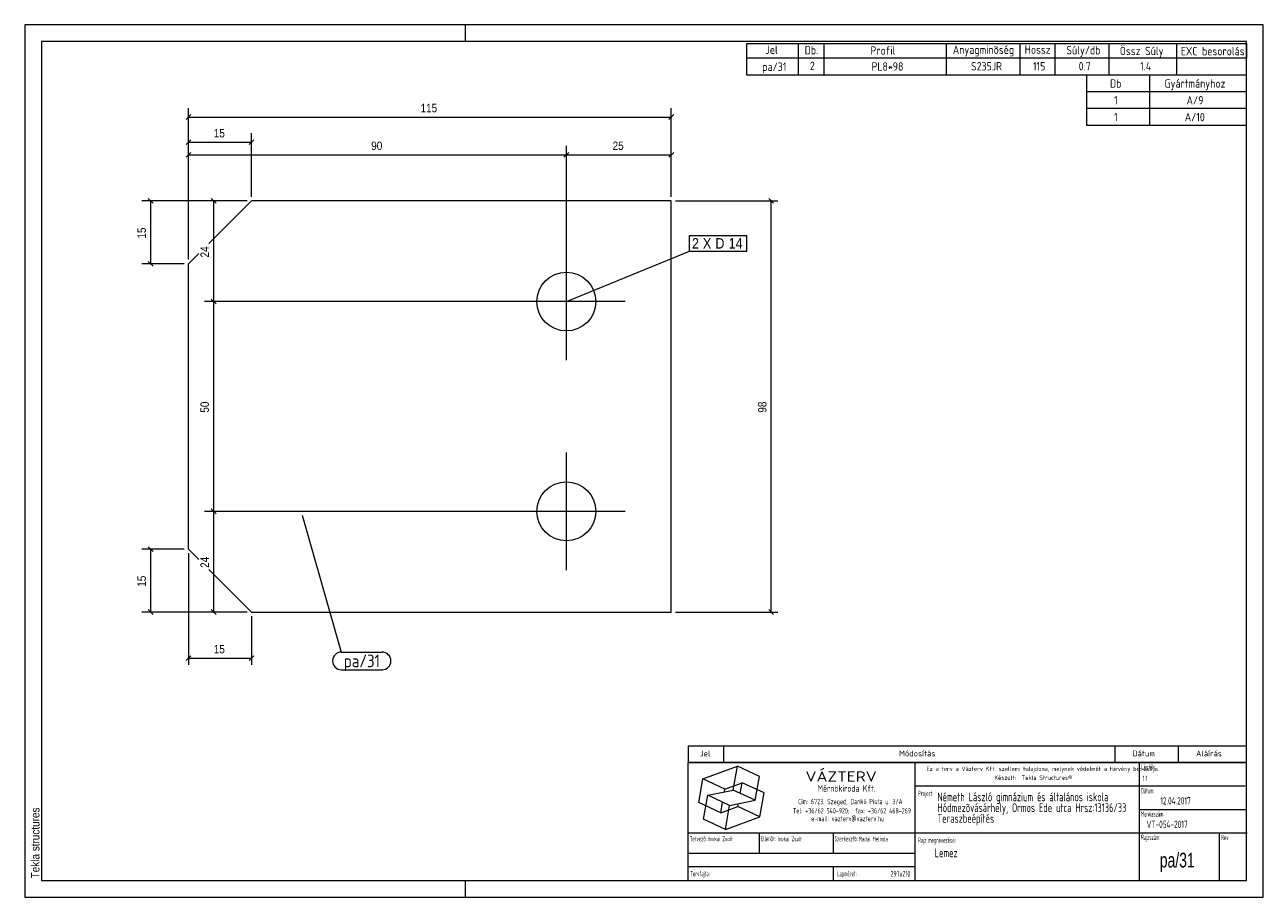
# Model space of a CAD drawing. Header units: millimetres. Extents: x 1 to 296, y 1 to 209.
import ezdxf

# ---------------------------------------------------------------- set-up
doc = ezdxf.new("R2010")
doc.units = ezdxf.units.MM
doc.linetypes.add('XKITLINE00', pattern=[0])
for name, color, linetype, lineweight in [('Bemassung', 1, 'Continuous', 0), ('Schrauben', 7, 'Continuous', 0), ('Schraubenbezeichnung', 5, 'Continuous', 0), ('Teil', 7, 'Continuous', 0), ('Text', 5, 'Continuous', 0), ('Ueberschrift', 7, 'Continuous', 0), ('Zeichnungsrahmen', 3, 'Continuous', 0)]:
    doc.layers.add(name, color=color, linetype=linetype, lineweight=lineweight)
doc.styles.add('ARIAL', font='ARIAL.TTF')
doc.styles.add('ISOCPEUR', font='ISOCPEUR.TTF')
doc.styles.add('ISOCPEUR_BOLD', font='ARIAL.TTF')
doc.styles.add('ISOCPUER', font='ARIAL.TTF')

msp = doc.modelspace()

# ---------------------------------------------------------------- linework, layer by layer
at = {"layer": 'Bemassung', "linetype": 'XKITLINE00', "lineweight": 0}
for p, q in [((40, 153), (40, 189.15)), ((155, 168), (155, 189.15)), ((40.57, 187.57), (39.43, 186.43)), ((40, 187), (155, 187)), ((155.57, 187.57), (154.43, 186.43)), ((40, 153), (40, 183.15)), ((55, 168), (55, 183.15)), ((40.57, 181.57), (39.43, 180.43)), ((40, 181), (55, 181)), ((40, 153), (40, 180.15)), ((55.57, 181.57), (54.43, 180.43)), ((130, 144), (130, 180.15)), ((130, 144), (130, 180.15)), ((155, 168), (155, 180.15)), ((40.57, 178.57), (39.43, 177.43)), ((40, 178), (130, 178)), ((130.57, 178.57), (129.43, 177.43)), ((130.57, 178.57), (129.43, 177.43)), ((130, 178), (155, 178)), ((155.57, 178.57), (154.43, 177.43)), ((54, 167), (28.85, 167)), ((30.43, 167.57), (31.57, 166.43)), ((31, 152), (31, 167)), ((54, 167), (43.85, 167)), ((45.43, 167.57), (46.57, 166.43)), ((46, 143), (46, 167)), ((156, 167), (180.41, 167)), ((178.25, 167.57), (179.38, 166.43)), ((178.81, 69), (178.81, 167)), ((39, 152), (28.85, 152)), ((30.43, 152.57), (31.57, 151.43)), ((129, 143), (43.85, 143)), ((129, 143), (43.85, 143)), ((45.43, 143.57), (46.57, 142.44)), ((45.43, 143.57), (46.57, 142.44)), ((46, 93), (46, 143)), ((129, 93), (43.85, 93)), ((129, 93), (43.85, 93)), ((45.43, 93.57), (46.57, 92.44)), ((45.43, 93.57), (46.57, 92.44)), ((46, 69), (46, 93)), ((39, 84), (28.85, 84)), ((30.43, 84.57), (31.57, 83.43)), ((31, 69), (31, 84)), ((40, 83), (40, 56.4)), ((54, 69), (28.85, 69)), ((30.43, 69.57), (31.57, 68.43)), ((54, 69), (43.85, 69)), ((45.43, 69.57), (46.57, 68.43)), ((55, 68), (55, 56.4)), ((156, 69), (180.41, 69)), ((178.25, 69.57), (179.38, 68.43)), ((40.57, 58.57), (39.43, 57.43)), ((40, 58), (55, 58)), ((55.57, 58.57), (54.43, 57.43))]:
    msp.add_line(p, q, dxfattribs=at)
at = {"layer": 'Bemassung'}
for p in [(40, 187), (155, 187), (40, 181), (55, 181), (40, 178), (130, 178), (130, 178), (155, 178), (31, 167), (46, 167), (178.81, 167), (31, 152), (46, 143), (46, 143), (46, 93), (46, 93), (31, 84), (31, 69), (46, 69), (178.81, 69), (40, 58), (55, 58)]:
    msp.add_point(p, dxfattribs=at)
at = {"layer": 'Schrauben', "linetype": 'XKITLINE00', "lineweight": 0}
for p, q in [((130, 129), (130, 157)), ((144, 143), (116, 143)), ((130, 79), (130, 107)), ((144, 93), (116, 93))]:
    msp.add_line(p, q, dxfattribs=at)
for centre in [(130, 143), (130, 93)]:
    msp.add_circle(centre, 7, dxfattribs=at)
at = {"layer": 'Schraubenbezeichnung', "linetype": 'XKITLINE00', "lineweight": 0}
for p, q in [((159.33, 158.73), (172.98, 158.73)), ((159.33, 155.03), (159.33, 158.73)), ((172.98, 155.03), (172.98, 158.73)), ((130, 143), (159.33, 155.03)), ((159.33, 155.03), (172.98, 155.03))]:
    msp.add_line(p, q, dxfattribs=at)
at = {"layer": 'Teil', "linetype": 'XKITLINE00', "lineweight": 0}
for p, q in [((55, 167), (44.88, 156.88)), ((155, 167), (55, 167)), ((155, 69), (155, 167)), ((42.45, 154.45), (40, 152)), ((40, 84), (40, 152)), ((42.45, 81.55), (40, 84)), ((55, 69), (44.88, 79.12)), ((55, 69), (155, 69))]:
    msp.add_line(p, q, dxfattribs=at)
at = {"layer": 'Text', "linetype": 'XKITLINE00', "lineweight": 0}
for p, q in [((67.08, 92.12), (76.4, 59.44)), ((76.4, 59.44), (86.11, 59.44)), ((76.4, 55.24), (86.11, 55.24))]:
    msp.add_line(p, q, dxfattribs=at)
for centre, start, end in [((76.4, 57.34), 90, 270), ((86.11, 57.34), 270, 90)]:
    msp.add_arc(centre, 2.1, start, end, dxfattribs=at)
at = {"layer": 'Ueberschrift', "linetype": 'XKITLINE00', "lineweight": 0}
for p, q in [((173, 204.54), (292, 204.54)), ((173, 201.04), (173, 204.54)), ((185.3, 201.04), (185.3, 204.54)), ((191.44, 201.04), (191.44, 204.54)), ((220.54, 201.04), (220.54, 204.54)), ((238.09, 201.05), (238.09, 204.55)), ((246.43, 201.04), (246.43, 204.54)), ((259.28, 201.04), (259.28, 204.54)), ((275.4, 201.02), (275.4, 204.52)), ((292, 204.54), (292, 201.04)), ((292, 201.04), (173, 201.04)), ((173, 197), (173, 201)), ((185.3, 197), (185.3, 201)), ((191.44, 197), (191.44, 201)), ((220.54, 197), (220.54, 201)), ((238.09, 197), (238.09, 201)), ((246.43, 197), (246.43, 201)), ((259.28, 197), (259.28, 201)), ((275.41, 197), (275.41, 201)), ((292, 197), (173, 197)), ((254, 193), (254, 197)), ((269, 193), (269, 197)), ((292, 193), (254, 193)), ((254, 189), (254, 193)), ((269, 189), (269, 193)), ((292, 189), (254, 189)), ((254, 185), (254, 189)), ((269, 185), (269, 189)), ((292, 185), (254, 185)), ((159, 37.07), (292, 37.07)), ((159, 37), (159, 33.14)), ((167.4, 37), (167.4, 33.14)), ((260.64, 37.07), (260.64, 33.21)), ((275.76, 37.07), (275.76, 33.21)), ((159, 33.22), (292, 33.22)), ((159, 33.14), (292, 33.14)), ((159, 5), (159, 33.14)), ((213.11, 5), (213.11, 33.14)), ((266.49, 5), (266.49, 33.14)), ((162.55, 29.24), (170.77, 32.23)), ((169.77, 26.55), (170.77, 32.23)), ((176, 29.79), (170.77, 32.23)), ((175, 24.11), (176, 29.79)), ((161.54, 23.55), (162.55, 29.24)), ((167.78, 26.8), (162.55, 29.24)), ((167.66, 26.12), (167.78, 26.8)), ((167.78, 26.8), (171.89, 28.3)), ((171.44, 25.76), (171.89, 28.3)), ((177.12, 25.86), (171.89, 28.3)), ((213.11, 27.54), (291.69, 27.54)), ((162.67, 19.62), (163.67, 25.3)), ((163.67, 25.3), (169.77, 26.55)), ((168.9, 22.86), (163.67, 25.3)), ((166.78, 21.11), (167.22, 23.65)), ((168.9, 22.86), (175, 24.11)), ((175, 24.11), (169.77, 26.55)), ((176.12, 20.17), (177.12, 25.86)), ((166.78, 21.11), (161.54, 23.55)), ((166.78, 21.11), (170.89, 22.61)), ((167.9, 17.18), (168.9, 22.86)), ((170.89, 22.61), (171.01, 23.29)), ((176.12, 20.17), (170.89, 22.61)), ((266.49, 21.94), (292, 21.94)), ((167.9, 17.18), (162.67, 19.62)), ((167.9, 17.18), (176.12, 20.17)), ((159, 16.34), (292.21, 16.34)), ((175.99, 11.48), (175.99, 16.39)), ((193.55, 16.39), (193.55, 11.49)), ((285.52, 16.28), (285.52, 5)), ((159.07, 11.49), (213.14, 11.49)), ((159.04, 8.34), (213.11, 8.34)), ((193.55, 8.31), (193.55, 5.13))]:
    msp.add_line(p, q, dxfattribs=at)
at = {"layer": 'Zeichnungsrahmen', "linetype": 'XKITLINE00', "lineweight": 0}
for p, q in [((296, 209), (1, 209)), ((1, 209), (1, 1)), ((106, 205), (106, 209)), ((296, 1), (296, 209)), ((292, 205), (5, 205)), ((5, 205), (5, 5)), ((292, 5), (292, 205)), ((5, 5), (292, 5)), ((106, 1), (106, 5)), ((1, 1), (296, 1))]:
    msp.add_line(p, q, dxfattribs=at)

# ---------------------------------------------------------------- texts
at = {"layer": 'Bemassung', "style": 'ISOCPUER', "width": 0.85}
for s, p in [('115', (95.27, 188.15)), ('15', (46.02, 182.15)), ('90', (83.52, 179.15)), ('25', (141.02, 179.15)), ('15', (46.02, 59.15))]:
    msp.add_text(s, height=2, dxfattribs=at).set_placement(p)
for s, p in [('15', (29.85, 158.02)), ('24', (44.85, 153.52)), ('50', (44.85, 116.52)), ('98', (177.66, 116.52)), ('24', (44.85, 79.52)), ('15', (29.85, 75.02))]:
    msp.add_text(s, height=2, rotation=90.0002, dxfattribs=at).set_placement(p)
at = {"layer": 'Schraubenbezeichnung', "style": 'ARIAL', "width": 0.85}
for s, p in [('2', (159.93, 155.63)), ('X', (162.54, 155.63)), ('D', (165.51, 155.63)), ('14', (168.67, 155.63))]:
    msp.add_text(s, height=2.5, dxfattribs=at).set_placement(p)
at = {"layer": 'Text', "style": 'ISOCPEUR', "width": 0.85}
msp.add_text('pa/31', height=3, dxfattribs=at).set_placement((77, 55.84))
at = {"layer": 'Ueberschrift'}
for s, height, style, width, p in [('Jel', 2, 'ISOCPEUR', 0.85, (177.44, 202.04)), ('Db.', 2, 'ISOCPEUR', 0.85, (186.78, 201.95)), ('Profil', 2, 'ISOCPEUR', 0.85, (202.44, 201.86)), ('Anyagminõség', 2, 'ISOCPEUR', 0.85, (222.06, 202.04)), ('Hossz', 2, 'ISOCPEUR', 0.85, (239.18, 202.08)), ('Súly/db', 2, 'ISOCPEUR', 0.85, (249.11, 201.94)), ('Össz Súly', 2, 'ISOCPEUR', 0.85, (261.83, 201.76)), ('EXC besorolás', 2, 'ISOCPEUR', 0.85, (276.36, 201.71)), ('pa/31', 2, 'ISOCPEUR', 0.85, (176.68, 198)), ('2', 2, 'ISOCPEUR', 0.85, (188.02, 198.19)), ('PL8*98', 2, 'ISOCPEUR', 0.85, (202.69, 198.05)), ('S235JR', 2, 'ISOCPEUR', 0.85, (226.39, 198.11)), ('115', 2, 'ISOCPEUR', 0.85, (241.15, 198.11)), ('0.7', 2, 'ISOCPEUR', 0.85, (252.04, 198.12)), ('1.4', 2, 'ISOCPEUR', 0.85, (266.67, 198.12)), ('Db', 2, 'ISOCPEUR', 0.85, (259.5, 194)), ('Gyártmányhoz', 2, 'ISOCPEUR', 0.85, (272.5, 194)), ('1', 2, 'ISOCPEUR', 0.85, (260.48, 190)), ('A/9', 2, 'ISOCPEUR', 0.85, (277.74, 190)), ('1', 2, 'ISOCPEUR', 0.85, (260.48, 186)), ('A/10', 2, 'ISOCPEUR', 0.85, (277.31, 186)), ('Jel', 1.4, 'ISOCPEUR', 0.85, (161.84, 34.58)), ('Módosítás', 1.4, 'ISOCPEUR', 0.85, (209.25, 34.58)), ('Dátum', 1.4, 'ISOCPEUR', 0.85, (264.86, 34.58)), ('Aláírás', 1.4, 'ISOCPEUR', 0.85, (280, 34.58)), ('Lépték:', 1.26, 'ISOCPEUR', 0.51, (266.96, 31.43)), ('VÁZTERV', 2.45, 'ISOCPEUR', 1.19, (186.96, 28.56)), ('Ez a terv a Vázterv Kft. szellemi tulajdona, melynek védelmét a törvény biztosítja.', 1.05, 'ISOCPEUR', 0.838832, (215.8, 31.11)), ('Készült:  Tekla Structures®', 1.05, 'ISOCPEUR', 0.838832, (231.96, 28.98)), ('1:1', 1.26, 'ISOCPEUR', 0.595, (267.27, 28.7)), ('Mérnökiroda Kft.', 1.61, 'ISOCPEUR', 0.68, (189.86, 26.15)), ('Dátum:', 1.26, 'ISOCPEUR', 0.51, (266.91, 25.76)), ('Cím: 6723. Szeged, Dankó Pista u. 3/A', 1.26, 'ISOCPEUR', 0.68, (185.24, 23.18)), ('Project:', 1.26, 'ISOCPEUR', 0.51, (213.81, 25.12)), ('Németh László gimnázium és általános iskola', 2.1, 'ISOCPEUR', 0.595, (218.39, 23.87)), ('Hódmezõvásárhely, Ormos Ede utca Hrsz:13136/33', 2.1, 'ISOCPEUR', 0.595, (218.4, 21.31)), ('12.04.2017', 1.75, 'ISOCPEUR', 0.595, (271.48, 23.11)), ('Tel: +36/62 540-920;  fax: +36/62 468-269', 1.26, 'ISOCPEUR', 0.68, (183.98, 20.99)), ('Teraszbeépítés', 2.1, 'ISOCPEUR', 0.595, (218.4, 18.75)), ('Munkaszám:', 1.26, 'ISOCPEUR', 0.51, (266.87, 20.23)), ('e-mail: vazterv@vazterv.hu', 1.26, 'ISOCPEUR', 0.68, (188.32, 19.12)), ('VT-054-2017', 1.75, 'ISOCPEUR', 0.595, (268.23, 17.51)), ('Tervezõ:', 1.26, 'ISOCPEUR', 0.51, (159.4, 14.32)), ('Inokai Zsolt', 1.12, 'ISOCPEUR', 0.595, (163.85, 14.37)), ('Ellenõr:', 1.26, 'ISOCPEUR', 0.51, (176.35, 14.35)), ('Inokai Zsolt', 1.12, 'ISOCPEUR', 0.595, (180.32, 14.35)), ('Szerkesztõ:', 1.26, 'ISOCPEUR', 0.51, (193.9, 14.32)), ('Madai Melinda', 1.12, 'ISOCPEUR', 0.595, (199.65, 14.33)), ('Rajz megnevezése:', 1.26, 'ISOCPEUR', 0.51, (213.8, 13.98)), ('Rajzszám:', 1.26, 'ISOCPEUR', 0.51, (266.92, 14.65)), ('Rev:', 1.26, 'ISOCPEUR', 0.51, (285.98, 14.62)), ('Lemez', 2.1, 'ISOCPEUR', 0.595, (217.73, 10.54)), ('pa/31', 3.5, 'ISOCPEUR_BOLD', 0.68, (271.36, 8.1)), ('Tervfajta:', 1.26, 'ISOCPEUR', 0.51, (159.53, 5.99)), ('Lapméret:', 1.26, 'ISOCPEUR', 0.51, (194.51, 5.99)), ('297x210', 1.4, 'ISOCPEUR', 0.595, (207.25, 5.89))]:
    msp.add_text(s, height=height, dxfattribs=dict(at, style=style, width=width)).set_placement(p)
at = {"layer": 'Zeichnungsrahmen', "style": 'ARIAL', "width": 0.85}
msp.add_text('Tekla structures', height=2, rotation=90, dxfattribs=at).set_placement((4.5, 5.5))

doc.saveas('drawing.dxf')
